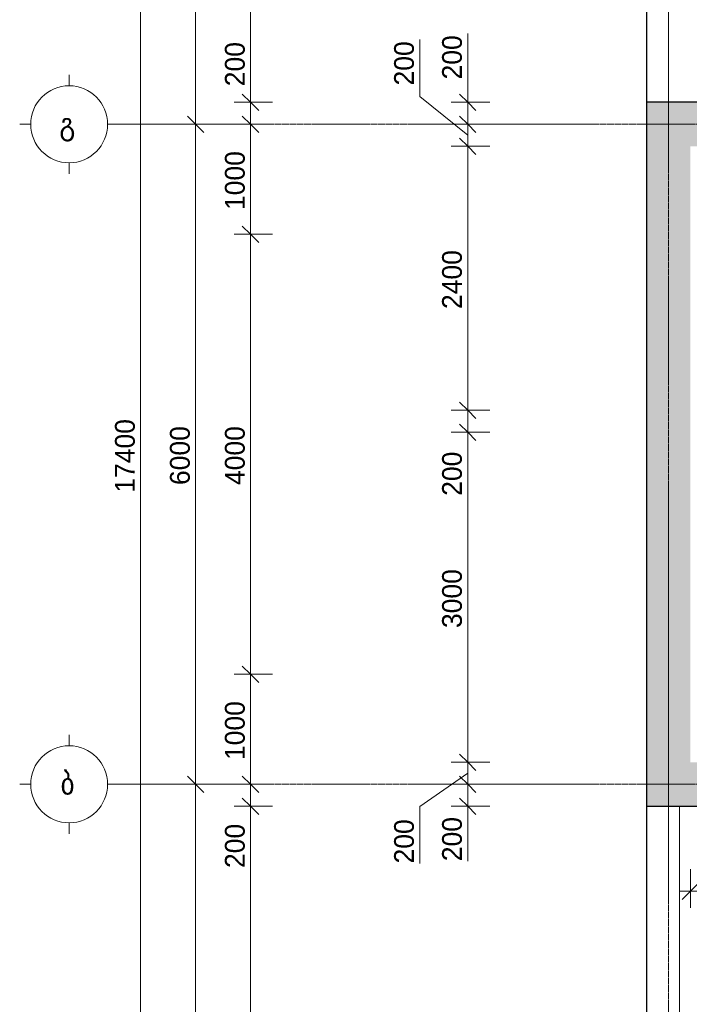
# Model space of a CAD drawing. Header units: millimetres. Extents: x -5900 to 46500, y -6400 to 41533.
# Tile 2 of 14: x -5900 to 190, y 3700 to 12651. Entities that reach past the tile are written whole.
import ezdxf

# ---------------------------------------------------------------- set-up
doc = ezdxf.new("R2010")
doc.units = ezdxf.units.MM
doc.linetypes.add('StructuralPlan-G00$0$Grid Line', pattern=[22.225, 12.7, -3.175, 3.175, -3.175])
doc.linetypes.add('StructuralPlan-G00$0$Hidden 1_5', pattern=[2.2, 1.5, -0.7])
for name, color, linetype, lineweight in [('S - LINE', 7, 'Continuous', 20), ('StructuralPlan-G00$0$A-010-D_DIM', 7, 'Continuous', 5), ('StructuralPlan-G00$0$A-010-D_DIM-100', 7, 'Continuous', 5), ('StructuralPlan-G00$0$A-200-M_WALL_EXT', 7, 'Continuous', 30), ('StructuralPlan-G00$0$A-200-M_WALL_PAT', 7, 'Continuous', 30), ('StructuralPlan-G00$0$A-200-MH_WALL', 7, 'StructuralPlan-G00$0$Hidden 1_5', 5), ('StructuralPlan-G00$0$A-230-M_FLOOR', 7, 'Continuous', 30), ('StructuralPlan-G00$0$Z-030-M_GRID', 7, 'Continuous', 5), ('StructuralPlan-G00$0$Z-033_T_GRIDREF', 7, 'Continuous', 5)]:
    doc.layers.add(name, color=color, linetype=linetype, lineweight=lineweight)
doc.styles.add('StructuralPlan-G00$0$Cubicon', font='Cubicon.ttf', dxfattribs={"height": 200})
doc.styles.add('StructuralPlan-G00$0$Cubicon_2', font='Cubicon.ttf', dxfattribs={"height": 180})
doc.dimstyles.new('StructuralPlan-G00$0$CUB_DIM_1_8', dxfattribs={"dimscale": 304.8, "dimtxt": 181.601257, "dimasz": 0.492126, "dimexe": 0.492126, "dimexo": 0.0625, "dimgap": 0, "dimtad": 1, "dimdec": 0, "dimzin": 0, "dimdsep": 46, "dimtxsty": 'StructuralPlan-G00$0$Cubicon_2', "dimblk1": 'StructuralPlan-G00$0$_Oblique', "dimblk2": 'StructuralPlan-G00$0$_Oblique', "dimsah": 1, "dimcen": 0.09, "dimdle": 0.328084, "dimazin": 0, "dimtfac": 1, "dimtdec": 4, "dimtix": 1, "dimtmove": 0, "dimatfit": 3, "dimfxl": 0.656168, "dimfxlon": 1, "dimtvp": 1, "dimtolj": 1, "dimtzin": 0, "dimarcsym": 2})
doc.dimstyles.new('StructuralPlan-G00$0$CUB_DIM_1_8_1', dxfattribs={"dimscale": 304.8, "dimtxt": 181.601257, "dimasz": 0.492126, "dimexe": 0.492126, "dimexo": 0.0625, "dimgap": 0, "dimtad": 1, "dimdec": 0, "dimzin": 0, "dimdsep": 46, "dimtxsty": 'StructuralPlan-G00$0$Cubicon_2', "dimblk1": 'StructuralPlan-G00$0$_Oblique', "dimblk2": 'StructuralPlan-G00$0$_Oblique', "dimsah": 1, "dimcen": 0.09, "dimdle": 0.328084, "dimazin": 0, "dimtfac": 1, "dimtdec": 4, "dimtix": 1, "dimtmove": 1, "dimatfit": 3, "dimfxl": 0.656168, "dimfxlon": 1, "dimtvp": 1, "dimtolj": 1, "dimtzin": 0, "dimarcsym": 2})

# ---------------------------------------------------------------- blocks, each defined once
blk = doc.blocks.new('StructuralPlan-G00$0$Grid - 00_CUB_ღერძის თავი-752507-G00')
at = {"layer": 'StructuralPlan-G00$0$Z-033_T_GRIDREF'}
for p, q in [((0, 3.5), (0, 4.5)), ((-3.5, 0), (-4.5, 0)), ((3.5, 0), (4.5, 0)), ((0, -3.5), (0, -4.5))]:
    blk.add_line(p, q, dxfattribs=at)
blk.add_circle((0, 0), 3.5, dxfattribs=at)
blk = doc.blocks.new('StructuralPlan-G00$0$DIMBLOCK15-G00')
at = {"layer": 'StructuralPlan-G00$0$A-010-D_DIM-100', "transparency": 16777216}
for p, q in [((-4800, 17400), (-4875, 17475)), ((-4800, -100), (-4800, 17500)), ((-4800, 17400), (-5000, 17400)), ((-4800, 17400), (-4725, 17325)), ((-4800, 17400), (-4650, 17400)), ((-4800, 0), (-4875, 75)), ((-4800, 0), (-5000, 0)), ((-4800, 0), (-4725, -75)), ((-4800, 0), (-4650, 0))]:
    blk.add_line(p, q, dxfattribs=at)
at = {"layer": 'StructuralPlan-G00$0$A-010-D_DIM-100', "color": 0, "transparency": 16777216, "insert": (-5033.1, 8350.8), "char_height": 180, "width": 838.16, "attachment_point": 1, "rotation": 90, "line_spacing_factor": 0.931288, "style": 'StructuralPlan-G00$0$Cubicon_2'}
blk.add_mtext('17400', dxfattribs=at)
blk = doc.blocks.new('StructuralPlan-G00$0$_Oblique')
at = {"color": 0, "linetype": 'ByBlock', "lineweight": -2}
blk.add_line((-0.5, -0.5), (0.5, 0.5), dxfattribs=at)
blk = doc.blocks.new('StructuralPlan-G00$0$DIMBLOCK16-G00')
at = {"layer": 'StructuralPlan-G00$0$A-010-D_DIM-100', "transparency": 16777216}
for p, q in [((-4300, 5700), (-4375, 5775)), ((-4300, 5700), (-4500, 5700)), ((-4300, -100), (-4300, 5700)), ((-4300, 5700), (-4225, 5625)), ((-4300, 5700), (-4150, 5700)), ((-4300, 0), (-4375, 75)), ((-4300, 0), (-4500, 0)), ((-4300, 0), (-4225, -75)), ((-4300, 0), (-4150, 0))]:
    blk.add_line(p, q, dxfattribs=at)
at = {"layer": 'StructuralPlan-G00$0$A-010-D_DIM-100', "color": 0, "transparency": 16777216, "insert": (-4533.1, 2570.6), "char_height": 180, "width": 670.528, "attachment_point": 1, "rotation": 90, "line_spacing_factor": 0.931288, "style": 'StructuralPlan-G00$0$Cubicon_2'}
blk.add_mtext('5700', dxfattribs=at)
blk = doc.blocks.new('StructuralPlan-G00$0$DIMBLOCK17-G00')
at = {"layer": 'StructuralPlan-G00$0$A-010-D_DIM-100', "transparency": 16777216}
for p, q in [((-4300, 11700), (-4375, 11775)), ((-4300, 11700), (-4500, 11700)), ((-4300, 5700), (-4300, 11700)), ((-4300, 11700), (-4225, 11625)), ((-4300, 11700), (-4150, 11700)), ((-4300, 5700), (-4375, 5775)), ((-4300, 5700), (-4500, 5700)), ((-4300, 5700), (-4225, 5625)), ((-4300, 5700), (-4150, 5700))]:
    blk.add_line(p, q, dxfattribs=at)
at = {"layer": 'StructuralPlan-G00$0$A-010-D_DIM-100', "color": 0, "transparency": 16777216, "insert": (-4533.1, 8420.6), "char_height": 180, "width": 670.528, "attachment_point": 1, "rotation": 90, "line_spacing_factor": 0.931288, "style": 'StructuralPlan-G00$0$Cubicon_2'}
blk.add_mtext('6000', dxfattribs=at)
blk = doc.blocks.new('StructuralPlan-G00$0$DIMBLOCK18-G00')
at = {"layer": 'StructuralPlan-G00$0$A-010-D_DIM-100', "transparency": 16777216}
for p, q in [((-4300, 17400), (-4375, 17475)), ((-4300, 11700), (-4300, 17500)), ((-4300, 17400), (-4500, 17400)), ((-4300, 17400), (-4225, 17325)), ((-4300, 17400), (-4150, 17400)), ((-4300, 11700), (-4375, 11775)), ((-4300, 11700), (-4500, 11700)), ((-4300, 11700), (-4225, 11625)), ((-4300, 11700), (-4150, 11700))]:
    blk.add_line(p, q, dxfattribs=at)
at = {"layer": 'StructuralPlan-G00$0$A-010-D_DIM-100', "color": 0, "transparency": 16777216, "insert": (-4533.1, 14270.6), "char_height": 180, "width": 670.528, "attachment_point": 1, "rotation": 90, "line_spacing_factor": 0.931288, "style": 'StructuralPlan-G00$0$Cubicon_2'}
blk.add_mtext('5700', dxfattribs=at)
blk = doc.blocks.new('StructuralPlan-G00$0$DIMBLOCK28-G00')
at = {"layer": 'StructuralPlan-G00$0$A-010-D_DIM-100', "transparency": 16777216}
for p, q in [((-1825.2, 5700), (-1900.2, 5775)), ((-1825.2, 5700), (-1975.2, 5700)), ((-1825.2, 5400), (-1825.2, 5700)), ((-1825.2, 5700), (-1750.2, 5625)), ((-1825.2, 5700), (-1690.7, 5700)), ((-1825.2, 5500), (-1900.2, 5575)), ((-1825.2, 5520.1), (-1825.2, 5600)), ((-1825.2, 5500), (-1975.2, 5500)), ((-1825.2, 5001), (-1825.2, 5520.1)), ((-1825.2, 5500), (-1750.2, 5425)), ((-1825.2, 5500), (-1625.2, 5500))]:
    blk.add_line(p, q, dxfattribs=at)
at = {"layer": 'StructuralPlan-G00$0$A-010-D_DIM-100', "color": 0, "transparency": 16777216, "insert": (-2058.3, 5001), "char_height": 180, "width": 502.896, "attachment_point": 1, "rotation": 90, "line_spacing_factor": 0.931288, "style": 'StructuralPlan-G00$0$Cubicon_2'}
blk.add_mtext('200', dxfattribs=at)
blk = doc.blocks.new('StructuralPlan-G00$0$DIMBLOCK29-G00')
at = {"layer": 'StructuralPlan-G00$0$A-010-D_DIM-100', "transparency": 16777216}
for p, q in [((-1825.2, 5900), (-1900.2, 5975)), ((-1825.2, 5900), (-1975.2, 5900)), ((-1825.2, 5700), (-1825.2, 5900)), ((-1825.2, 5900), (-1750.2, 5825)), ((-1825.2, 5900), (-1625.2, 5900)), ((-2261.7, 5499.6), (-1825.2, 5800)), ((-1825.2, 5700), (-1900.2, 5775)), ((-1825.2, 5700), (-1975.2, 5700)), ((-1825.2, 5700), (-1750.2, 5625)), ((-1825.2, 5700), (-1690.7, 5700)), ((-2261.7, 4980.5), (-2261.7, 5499.6))]:
    blk.add_line(p, q, dxfattribs=at)
at = {"layer": 'StructuralPlan-G00$0$A-010-D_DIM-100', "color": 0, "transparency": 16777216, "insert": (-2494.7, 4980.5), "char_height": 180, "width": 502.896, "attachment_point": 1, "rotation": 90, "line_spacing_factor": 0.931288, "style": 'StructuralPlan-G00$0$Cubicon_2'}
blk.add_mtext('200', dxfattribs=at)
blk = doc.blocks.new('StructuralPlan-G00$0$DIMBLOCK30-G00')
at = {"layer": 'StructuralPlan-G00$0$A-010-D_DIM-100', "transparency": 16777216}
for p, q in [((-1825.2, 8900), (-1900.2, 8975)), ((-1825.2, 8900), (-1975.2, 8900)), ((-1825.2, 5900), (-1825.2, 8900)), ((-1825.2, 8900), (-1750.2, 8825)), ((-1825.2, 8900), (-1625.2, 8900)), ((-1825.2, 5900), (-1900.2, 5975)), ((-1825.2, 5900), (-1975.2, 5900)), ((-1825.2, 5900), (-1750.2, 5825)), ((-1825.2, 5900), (-1625.2, 5900))]:
    blk.add_line(p, q, dxfattribs=at)
at = {"layer": 'StructuralPlan-G00$0$A-010-D_DIM-100', "color": 0, "transparency": 16777216, "insert": (-2058.3, 7120.6), "char_height": 180, "width": 670.528, "attachment_point": 1, "rotation": 90, "line_spacing_factor": 0.931288, "style": 'StructuralPlan-G00$0$Cubicon_2'}
blk.add_mtext('3000', dxfattribs=at)
blk = doc.blocks.new('StructuralPlan-G00$0$DIMBLOCK31-G00')
at = {"layer": 'StructuralPlan-G00$0$A-010-D_DIM-100', "transparency": 16777216}
for p, q in [((-1825.2, 9100), (-1900.2, 9175)), ((-1825.2, 9100), (-1975.2, 9100)), ((-1825.2, 8900), (-1825.2, 9100)), ((-1825.2, 9100), (-1750.2, 9025)), ((-1825.2, 9100), (-1625.2, 9100)), ((-1825.2, 8900), (-1900.2, 8975)), ((-1825.2, 8841.5), (-1825.2, 9000)), ((-1825.2, 8900), (-1975.2, 8900)), ((-1825.2, 8900), (-1750.2, 8825)), ((-1825.2, 8900), (-1625.2, 8900)), ((-1825.2, 8322.4), (-1825.2, 8841.5))]:
    blk.add_line(p, q, dxfattribs=at)
at = {"layer": 'StructuralPlan-G00$0$A-010-D_DIM-100', "color": 0, "transparency": 16777216, "insert": (-2058.3, 8322.4), "char_height": 180, "width": 502.896, "attachment_point": 1, "rotation": 90, "line_spacing_factor": 0.931288, "style": 'StructuralPlan-G00$0$Cubicon_2'}
blk.add_mtext('200', dxfattribs=at)
blk = doc.blocks.new('StructuralPlan-G00$0$DIMBLOCK32-G00')
at = {"layer": 'StructuralPlan-G00$0$A-010-D_DIM-100', "transparency": 16777216}
for p, q in [((-1825.2, 11500), (-1900.2, 11575)), ((-1825.2, 11500), (-1975.2, 11500)), ((-1825.2, 9100), (-1825.2, 11500)), ((-1825.2, 11500), (-1750.2, 11425)), ((-1825.2, 11500), (-1625.2, 11500)), ((-1825.2, 9100), (-1900.2, 9175)), ((-1825.2, 9100), (-1975.2, 9100)), ((-1825.2, 9100), (-1750.2, 9025)), ((-1825.2, 9100), (-1625.2, 9100))]:
    blk.add_line(p, q, dxfattribs=at)
at = {"layer": 'StructuralPlan-G00$0$A-010-D_DIM-100', "color": 0, "transparency": 16777216, "insert": (-2058.3, 10020.6), "char_height": 180, "width": 670.528, "attachment_point": 1, "rotation": 90, "line_spacing_factor": 0.931288, "style": 'StructuralPlan-G00$0$Cubicon_2'}
blk.add_mtext('2400', dxfattribs=at)
blk = doc.blocks.new('StructuralPlan-G00$0$DIMBLOCK33-G00')
at = {"layer": 'StructuralPlan-G00$0$A-010-D_DIM-100', "transparency": 16777216}
for p, q in [((-2261.7, 12472), (-2261.7, 11952.9)), ((-2261.7, 11952.9), (-1825.2, 11600)), ((-1825.2, 11700), (-1900.2, 11775)), ((-1825.2, 11700), (-1975.2, 11700)), ((-1825.2, 11500), (-1825.2, 11700)), ((-1825.2, 11700), (-1750.2, 11625)), ((-1825.2, 11700), (-1556.3, 11700)), ((-1825.2, 11500), (-1900.2, 11575)), ((-1825.2, 11500), (-1975.2, 11500)), ((-1825.2, 11500), (-1750.2, 11425)), ((-1825.2, 11500), (-1625.2, 11500))]:
    blk.add_line(p, q, dxfattribs=at)
at = {"layer": 'StructuralPlan-G00$0$A-010-D_DIM-100', "color": 0, "transparency": 16777216, "insert": (-2494.7, 12052.9), "char_height": 180, "width": 502.896, "attachment_point": 1, "rotation": 90, "line_spacing_factor": 0.931288, "style": 'StructuralPlan-G00$0$Cubicon_2'}
blk.add_mtext('200', dxfattribs=at)
blk = doc.blocks.new('StructuralPlan-G00$0$DIMBLOCK34-G00')
at = {"layer": 'StructuralPlan-G00$0$A-010-D_DIM-100', "transparency": 16777216}
for p, q in [((-1825.2, 12526.7), (-1825.2, 12007.6)), ((-1825.2, 12007.6), (-1825.2, 11800)), ((-1825.2, 11700), (-1825.2, 12000)), ((-1825.2, 11900), (-1900.2, 11975)), ((-1825.2, 11900), (-1975.2, 11900)), ((-1825.2, 11900), (-1750.2, 11825)), ((-1825.2, 11900), (-1625.2, 11900)), ((-1825.2, 11700), (-1900.2, 11775)), ((-1825.2, 11700), (-1975.2, 11700)), ((-1825.2, 11700), (-1750.2, 11625)), ((-1825.2, 11700), (-1556.3, 11700))]:
    blk.add_line(p, q, dxfattribs=at)
at = {"layer": 'StructuralPlan-G00$0$A-010-D_DIM-100', "color": 0, "transparency": 16777216, "insert": (-2058.3, 12107.6), "char_height": 180, "width": 502.896, "attachment_point": 1, "rotation": 90, "line_spacing_factor": 0.931288, "style": 'StructuralPlan-G00$0$Cubicon_2'}
blk.add_mtext('200', dxfattribs=at)
blk = doc.blocks.new('StructuralPlan-G00$0$DIMBLOCK86-G00')
at = {"layer": 'StructuralPlan-G00$0$A-010-D_DIM-100', "transparency": 16777216}
for p, q in [((-3800, 5500), (-3875, 5575)), ((-3800, 5500), (-3950, 5500)), ((-3800, 300), (-3800, 5500)), ((-3800, 5500), (-3725, 5425)), ((-3800, 5500), (-3600, 5500)), ((-3800, 300), (-3875, 375)), ((-3800, 300), (-3950, 300)), ((-3800, 300), (-3725, 225)), ((-3800, 300), (-3600, 300))]:
    blk.add_line(p, q, dxfattribs=at)
at = {"layer": 'StructuralPlan-G00$0$A-010-D_DIM-100', "color": 0, "transparency": 16777216, "insert": (-4033.1, 2620.6), "char_height": 180, "width": 670.528, "attachment_point": 1, "rotation": 90, "line_spacing_factor": 0.931288, "style": 'StructuralPlan-G00$0$Cubicon_2'}
blk.add_mtext('5200', dxfattribs=at)
blk = doc.blocks.new('StructuralPlan-G00$0$DIMBLOCK87-G00')
at = {"layer": 'StructuralPlan-G00$0$A-010-D_DIM-100', "transparency": 16777216}
for p, q in [((-3800, 5700), (-3875, 5775)), ((-3800, 5700), (-4000, 5700)), ((-3800, 5500), (-3800, 5700)), ((-3800, 5700), (-3725, 5625)), ((-3800, 5700), (-3650, 5700)), ((-3800, 5500), (-3875, 5575)), ((-3800, 5458.2), (-3800, 5600)), ((-3800, 5500), (-3950, 5500)), ((-3800, 5500), (-3725, 5425)), ((-3800, 5500), (-3600, 5500)), ((-3800, 4939.1), (-3800, 5458.2))]:
    blk.add_line(p, q, dxfattribs=at)
at = {"layer": 'StructuralPlan-G00$0$A-010-D_DIM-100', "color": 0, "transparency": 16777216, "insert": (-4033.1, 4939.1), "char_height": 180, "width": 502.896, "attachment_point": 1, "rotation": 90, "line_spacing_factor": 0.931288, "style": 'StructuralPlan-G00$0$Cubicon_2'}
blk.add_mtext('200', dxfattribs=at)
blk = doc.blocks.new('StructuralPlan-G00$0$DIMBLOCK88-G00')
at = {"layer": 'StructuralPlan-G00$0$A-010-D_DIM-100', "transparency": 16777216}
for p, q in [((-3800, 6700), (-3875, 6775)), ((-3800, 6700), (-3950, 6700)), ((-3800, 5700), (-3800, 6700)), ((-3800, 6700), (-3725, 6625)), ((-3800, 6700), (-3600, 6700)), ((-3800, 5700), (-3875, 5775)), ((-3800, 5700), (-4000, 5700)), ((-3800, 5700), (-3725, 5625)), ((-3800, 5700), (-3650, 5700))]:
    blk.add_line(p, q, dxfattribs=at)
at = {"layer": 'StructuralPlan-G00$0$A-010-D_DIM-100', "color": 0, "transparency": 16777216, "insert": (-4033.1, 5920.6), "char_height": 180, "width": 670.528, "attachment_point": 1, "rotation": 90, "line_spacing_factor": 0.931288, "style": 'StructuralPlan-G00$0$Cubicon_2'}
blk.add_mtext('1000', dxfattribs=at)
blk = doc.blocks.new('StructuralPlan-G00$0$DIMBLOCK89-G00')
at = {"layer": 'StructuralPlan-G00$0$A-010-D_DIM-100', "transparency": 16777216}
for p, q in [((-3800, 10700), (-3875, 10775)), ((-3800, 10700), (-3950, 10700)), ((-3800, 6700), (-3800, 10700)), ((-3800, 10700), (-3725, 10625)), ((-3800, 10700), (-3600, 10700)), ((-3800, 6700), (-3875, 6775)), ((-3800, 6700), (-3950, 6700)), ((-3800, 6700), (-3725, 6625)), ((-3800, 6700), (-3600, 6700))]:
    blk.add_line(p, q, dxfattribs=at)
at = {"layer": 'StructuralPlan-G00$0$A-010-D_DIM-100', "color": 0, "transparency": 16777216, "insert": (-4033.1, 8420.6), "char_height": 180, "width": 670.528, "attachment_point": 1, "rotation": 90, "line_spacing_factor": 0.931288, "style": 'StructuralPlan-G00$0$Cubicon_2'}
blk.add_mtext('4000', dxfattribs=at)
blk = doc.blocks.new('StructuralPlan-G00$0$DIMBLOCK90-G00')
at = {"layer": 'StructuralPlan-G00$0$A-010-D_DIM-100', "transparency": 16777216}
for p, q in [((-3800, 11700), (-3875, 11775)), ((-3800, 11700), (-4000, 11700)), ((-3800, 10700), (-3800, 11700)), ((-3800, 11700), (-3725, 11625)), ((-3800, 11700), (-3650, 11700)), ((-3800, 10700), (-3875, 10775)), ((-3800, 10700), (-3950, 10700)), ((-3800, 10700), (-3725, 10625)), ((-3800, 10700), (-3600, 10700))]:
    blk.add_line(p, q, dxfattribs=at)
at = {"layer": 'StructuralPlan-G00$0$A-010-D_DIM-100', "color": 0, "transparency": 16777216, "insert": (-4033.1, 10920.6), "char_height": 180, "width": 670.528, "attachment_point": 1, "rotation": 90, "line_spacing_factor": 0.931288, "style": 'StructuralPlan-G00$0$Cubicon_2'}
blk.add_mtext('1000', dxfattribs=at)
blk = doc.blocks.new('StructuralPlan-G00$0$DIMBLOCK91-G00')
at = {"layer": 'StructuralPlan-G00$0$A-010-D_DIM-100', "transparency": 16777216}
for p, q in [((-3800, 12465), (-3800, 11945.9)), ((-3800, 11900), (-3875, 11975)), ((-3800, 11945.9), (-3800, 11800)), ((-3800, 11900), (-3950, 11900)), ((-3800, 11700), (-3800, 11900)), ((-3800, 11900), (-3725, 11825)), ((-3800, 11900), (-3600, 11900)), ((-3800, 11700), (-3875, 11775)), ((-3800, 11700), (-4000, 11700)), ((-3800, 11700), (-3725, 11625)), ((-3800, 11700), (-3650, 11700))]:
    blk.add_line(p, q, dxfattribs=at)
at = {"layer": 'StructuralPlan-G00$0$A-010-D_DIM-100', "color": 0, "transparency": 16777216, "insert": (-4033.1, 12045.9), "char_height": 180, "width": 502.896, "attachment_point": 1, "rotation": 90, "line_spacing_factor": 0.931288, "style": 'StructuralPlan-G00$0$Cubicon_2'}
blk.add_mtext('200', dxfattribs=at)
blk = doc.blocks.new('StructuralPlan-G00$0$DIMBLOCK92-G00')
at = {"layer": 'StructuralPlan-G00$0$A-010-D_DIM-100', "transparency": 16777216}
for p, q in [((-3800, 17100), (-3950, 17100)), ((-3800, 17100), (-3875, 17175)), ((-3800, 11900), (-3800, 17100)), ((-3800, 17100), (-3725, 17025)), ((-3800, 17100), (-3600, 17100)), ((-3800, 11900), (-3875, 11975)), ((-3800, 11900), (-3950, 11900)), ((-3800, 11900), (-3725, 11825)), ((-3800, 11900), (-3600, 11900))]:
    blk.add_line(p, q, dxfattribs=at)
at = {"layer": 'StructuralPlan-G00$0$A-010-D_DIM-100', "color": 0, "transparency": 16777216, "insert": (-4033.1, 14220.6), "char_height": 180, "width": 670.528, "attachment_point": 1, "rotation": 90, "line_spacing_factor": 0.931288, "style": 'StructuralPlan-G00$0$Cubicon_2'}
blk.add_mtext('5200', dxfattribs=at)
blk = doc.blocks.new('StructuralPlan-G00$0$DIMBLOCK143-G00')
at = {"layer": 'StructuralPlan-G00$0$A-010-D_DIM-100', "transparency": 16777216}
for p, q in [((200, 4727.2), (200, 4927.2)), ((4085, 4727.2), (4085, 4927.2)), ((200, 4727.2), (275, 4802.2)), ((4085, 4727.2), (4160, 4802.2)), ((100, 4727.2), (4085, 4727.2)), ((200, 4727.2), (125, 4652.2)), ((200, 4727.2), (200, 4577.2)), ((4085, 4727.2), (4010, 4652.2)), ((4085, 4727.2), (4085, 4577.2))]:
    blk.add_line(p, q, dxfattribs=at)
at = {"layer": 'StructuralPlan-G00$0$A-010-D_DIM-100', "color": 0, "transparency": 16777216, "insert": (1863.1, 4960.2), "char_height": 180, "width": 670.528, "attachment_point": 1, "line_spacing_factor": 0.931288, "style": 'StructuralPlan-G00$0$Cubicon_2'}
blk.add_mtext('3885', dxfattribs=at)
blk = doc.blocks.new('StructuralPlan-G00')
at = {"layer": 'StructuralPlan-G00$0$A-200-M_WALL_PAT', "true_color": 0xa4a4a4}
h = blk.add_hatch(color=253, dxfattribs=at)
h.paths.add_polyline_path([(7600, 11500), (8000, 11500), (8000, 11900), (6250, 11900), (6250, 11500)])
h.paths.add_polyline_path([(4250, 11500), (4250, 11900), (-200, 11900), (-200, 11500), (2287.5, 11500)])
for points in [[(200, 5900), (200, 11500), (-200, 11500), (-200, 5900)], [(7600, 5500), (8000, 5500), (8000, 5900), (-200, 5900), (-200, 5500), (5890, 5500)]]:
    blk.add_hatch(color=253, dxfattribs=at).paths.add_polyline_path(points)
at = {"layer": 'StructuralPlan-G00$0$A-200-M_WALL_EXT'}
for p, q in [((4250, 11900), (-200, 11900)), ((-200, 11900), (-200, 5500)), ((-200, 5500), (8000, 5500))]:
    blk.add_line(p, q, dxfattribs=at)
at = {"layer": 'StructuralPlan-G00$0$A-200-MH_WALL'}
blk.add_line((100, 5500), (100, 300), dxfattribs=at)
at = {"layer": 'StructuralPlan-G00$0$A-230-M_FLOOR'}
for p, q in [((-200, 17100), (-200, 11900)), ((-200, 5500), (-200, 300))]:
    blk.add_line(p, q, dxfattribs=at)
at = {"layer": 'StructuralPlan-G00$0$Z-030-M_GRID', "linetype": 'StructuralPlan-G00$0$Grid Line'}
for p, q in [((0, 22900), (0, -5500)), ((45600, 11700), (-5000, 11700)), ((45600, 5700), (-5000, 5700))]:
    blk.add_line(p, q, dxfattribs=at)
at = {"layer": 'StructuralPlan-G00$0$Z-033_T_GRIDREF', "xscale": 99.99999999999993, "yscale": 99.99999999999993, "zscale": 99.99999999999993, "rotation": 89.99999999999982}
for p in [(-5450, 11700), (-5450, 5700)]:
    blk.add_blockref('StructuralPlan-G00$0$Grid - 00_CUB_ღერძის თავი-752507-G00', p, dxfattribs=at)
at = {"layer": 'StructuralPlan-G00$0$Z-033_T_GRIDREF', "char_height": 200, "attachment_point": 1, "style": 'StructuralPlan-G00$0$Cubicon'}
for s, insert, width in [('\\fCubicon|b0|i0|c254|p2|;გ', (-5539.9, 11807.1), 216.456), ('\\fCubicon|b0|i0|c254|p2|;ბ', (-5529.9, 5807.1), 192.405)]:
    blk.add_mtext(s, dxfattribs=dict(at, insert=insert, width=width))
at = {"layer": 'StructuralPlan-G00$0$A-010-D_DIM'}
for base, p1, p2, override, picture, middle in [((-4800, 17400), (-5000, 0), (-5000, 17400), {"dimpost": '<>', "dimfxl": 17399.999996}, 'StructuralPlan-G00$0$DIMBLOCK15-G00', (-4891.8, 8700)), ((-4300, 17400), (-4500, 11700), (-4500, 17400), {"dimpost": '<>', "dimfxl": 5699.999917}, 'StructuralPlan-G00$0$DIMBLOCK18-G00', (-4391.8, 14550)), ((-3800, 17100), (-3600, 11900), (-3600, 17100), {"dimpost": '<>', "dimfxl": 5199.999917}, 'StructuralPlan-G00$0$DIMBLOCK92-G00', (-3891.8, 14500)), ((-4300, 11700), (-4500, 5700), (-4500, 11700), {"dimpost": '<>', "dimfxl": 6000}, 'StructuralPlan-G00$0$DIMBLOCK17-G00', (-4391.8, 8700)), ((-3800, 11700), (-3600, 10700), (-4000, 11700), {"dimpost": '<>', "dimfxl": 1077.032961}, 'StructuralPlan-G00$0$DIMBLOCK90-G00', (-3891.8, 11200)), ((-1825.2, 11500), (-1625.2, 9100), (-1625.2, 11500), {"dimpost": '<>', "dimfxl": 2400}, 'StructuralPlan-G00$0$DIMBLOCK32-G00', (-1917.1, 10300)), ((-3800, 10700), (-3600, 6700), (-3600, 10700), {"dimpost": '<>', "dimfxl": 4000}, 'StructuralPlan-G00$0$DIMBLOCK89-G00', (-3891.8, 8700)), ((-1825.2, 8900), (-1625.2, 5900), (-1625.2, 8900), {"dimpost": '<>', "dimfxl": 3000}, 'StructuralPlan-G00$0$DIMBLOCK30-G00', (-1917.1, 7400)), ((-3800, 6700), (-4000, 5700), (-3600, 6700), {"dimpost": '<>', "dimfxl": 1077.032961}, 'StructuralPlan-G00$0$DIMBLOCK88-G00', (-3891.8, 6200)), ((-4300, 5700), (-4500, 0), (-4500, 5700), {"dimpost": '<>', "dimfxl": 5700.000079}, 'StructuralPlan-G00$0$DIMBLOCK16-G00', (-4391.8, 2850)), ((-3800, 5500), (-3600, 300), (-3600, 5500), {"dimpost": '<>', "dimfxl": 5200.000079}, 'StructuralPlan-G00$0$DIMBLOCK86-G00', (-3891.8, 2900))]:
    dim = blk.add_linear_dim(base=base, p1=p1, p2=p2, angle=90, dimstyle='StructuralPlan-G00$0$CUB_DIM_1_8', override=override, dxfattribs=at)
    dim.commit()
    dim.dimension.update_dxf_attribs({"geometry": picture, "text_midpoint": middle})
for base, p1, p2, override, picture, middle in [((-3800, 11900), (-4000, 11700), (-3600, 11900), {"dimpost": '<>', "dimfxl": 447.213595}, 'StructuralPlan-G00$0$DIMBLOCK91-G00', (-3913.1, 12297.3)), ((-1825.2, 11700), (-1625.2, 11500), (-1556.3, 11700), {"dimpost": '<>', "dimfxl": 211.537706}, 'StructuralPlan-G00$0$DIMBLOCK33-G00', (-2374.7, 12304.4)), ((-1825.2, 11900), (-1556.3, 11700), (-1625.2, 11900), {"dimpost": '<>', "dimfxl": 211.537706}, 'StructuralPlan-G00$0$DIMBLOCK34-G00', (-1938.3, 12359.1)), ((-1825.2, 9100), (-1625.2, 8900), (-1625.2, 9100), {"dimpost": '<>', "dimfxl": 200}, 'StructuralPlan-G00$0$DIMBLOCK31-G00', (-1938.3, 8573.9)), ((-1825.2, 5900), (-1690.7, 5700), (-1625.2, 5900), {"dimpost": '<>', "dimfxl": 210.449228}, 'StructuralPlan-G00$0$DIMBLOCK29-G00', (-2374.7, 5232)), ((-3800, 5700), (-3600, 5500), (-4000, 5700), {"dimpost": '<>', "dimfxl": 447.213595}, 'StructuralPlan-G00$0$DIMBLOCK87-G00', (-3913.1, 5190.6)), ((-1825.2, 5700), (-1625.2, 5500), (-1690.7, 5700), {"dimpost": '<>', "dimfxl": 210.449228}, 'StructuralPlan-G00$0$DIMBLOCK28-G00', (-1938.3, 5252.5))]:
    dim = blk.add_linear_dim(base=base, p1=p1, p2=p2, angle=90, dimstyle='StructuralPlan-G00$0$CUB_DIM_1_8_1', override=override, dxfattribs=at)
    dim.commit()
    dim.dimension.update_dxf_attribs({"geometry": picture, "text_midpoint": middle, "dimtype": 128, "text_rotation": 90})
dim = blk.add_linear_dim(base=(4085, 4727.2), p1=(200, 4927.2), p2=(4085, 4927.2), dimstyle='StructuralPlan-G00$0$CUB_DIM_1_8', override={"dimpost": '<>', "dimfxl": 3884.999918}, dxfattribs=at)
dim.commit()
dim.dimension.update_dxf_attribs({"geometry": 'StructuralPlan-G00$0$DIMBLOCK143-G00', "text_midpoint": (2142.5, 4819.1)})

msp = doc.modelspace()

# ---------------------------------------------------------------- block references
at = {"layer": 'S - LINE'}
msp.add_blockref('StructuralPlan-G00', (0, 0), dxfattribs=at)

doc.saveas('drawing.dxf')
